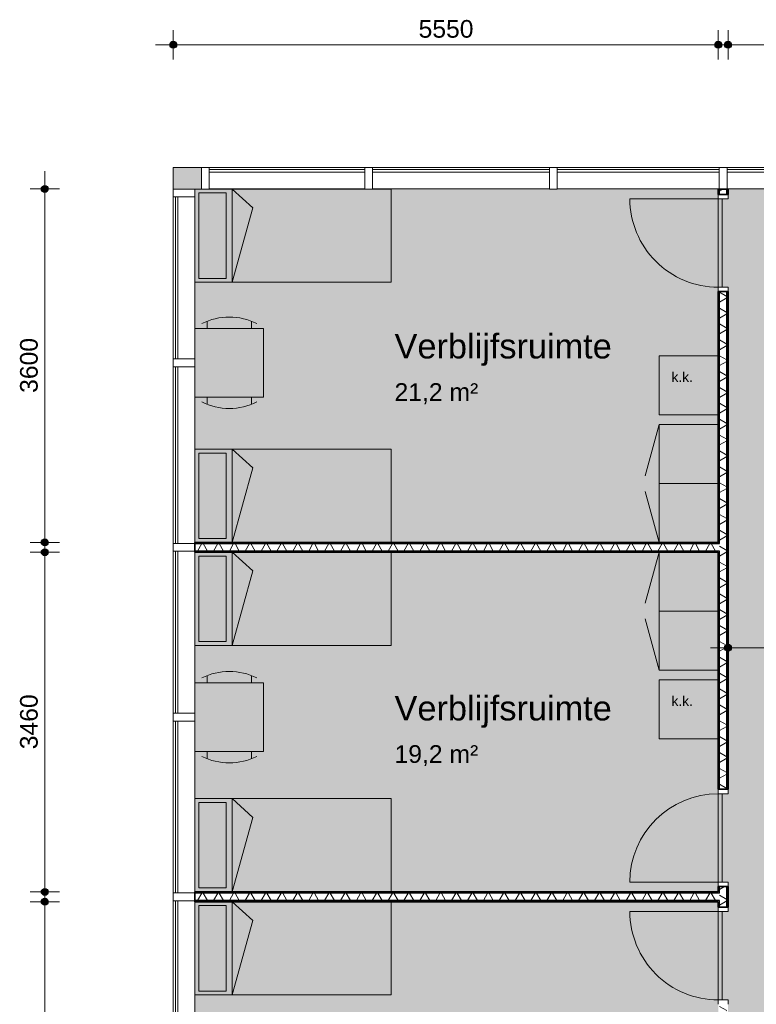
# Model space of a CAD drawing. Header units: millimetres. Extents: x 78984 to 109533, y 218 to 35070.
# Tile 17 of 28: x 78984 to 86485, y 25041 to 35070. Entities that reach past the tile are written whole.
import ezdxf

# ---------------------------------------------------------------- set-up
doc = ezdxf.new("R2010")
doc.units = ezdxf.units.MM
doc.linetypes.add('Hidden', pattern=[4, 2, -2])
for name, color, linetype, lineweight in [('A-ANNO-DIMS', 211, 'Continuous', 9), ('A-ANNO-DIMS-100', 211, 'Continuous', 9), ('A-AREA-IDEN', 2, 'Continuous', 13), ('A-AREA-PATT', 32, 'Continuous', 9), ('A-DETL', 90, 'Continuous', 13), ('A-DOOR', 31, 'Continuous', 18), ('A-DOOR-FRAM', 31, 'Continuous', 13), ('A-FLOR', 192, 'Continuous', 18), ('A-GLAZ-CURT', 52, 'Continuous', 13), ('A-GLAZ-CWMG', 51, 'Continuous', 13), ('A-WALL', 113, 'Continuous', 18), ('A-WALL-PATT', 111, 'Continuous', 35), ('G-ANNO-TEXT', 231, 'Continuous', 9), ('I-WALL', 2, 'Continuous', 18)]:
    doc.layers.add(name, color=color, linetype=linetype, lineweight=lineweight)
doc.styles.add('Arial', font='arial.ttf', dxfattribs={"height": 180})
doc.styles.add('Arial_1', font='arial.ttf', dxfattribs={"height": 250})
doc.styles.add('Arial_2', font='arial.ttf', dxfattribs={"height": 100})
doc.dimstyles.new('1_8mm', dxfattribs={"dimscale": 304.8, "dimtxt": 183.646692, "dimasz": 0.918635, "dimexe": 0.492126, "dimexo": 0.0625, "dimgap": 0.059055, "dimtad": 1, "dimdec": 0, "dimrnd": 5, "dimzin": 0, "dimdsep": 46, "dimtxsty": 'Arial', "dimblk1": 'DOTSMALL', "dimblk2": 'DOTSMALL', "dimsah": 1, "dimcen": 0.09, "dimdle": 0.590551, "dimazin": 0, "dimtfac": 1, "dimtdec": 4, "dimtix": 1, "dimtmove": 0, "dimatfit": 3, "dimfxl": 0.492126, "dimfxlon": 1, "dimtvp": 1, "dimtolj": 1, "dimtzin": 0, "dimlwd": 13, "dimlwe": 13, "dimarcsym": 2})
pattern_1 = [(270, (83432.7, 29745.65), (200, 7e-13), []), (270, (83416.7, 29745.65), (200, 7e-13), []), (270, (83400.7, 29745.65), (200, 7e-13), []), (270, (83384.7, 29745.65), (200, 7e-13), [])]
pattern_2 = [(180, (86197.75, 22705.71), (6e-13, -200), []), (180, (86197.75, 22721.71), (6e-13, -200), []), (180, (86197.75, 22737.71), (6e-13, -200), []), (180, (86197.75, 22753.71), (6e-13, -200), [])]
pattern_3 = [(270, (83432.7, 26185.78), (200, 7e-13), []), (270, (83416.7, 26185.78), (200, 7e-13), []), (270, (83400.7, 26185.78), (200, 7e-13), []), (270, (83384.7, 26185.78), (200, 7e-13), [])]

# ---------------------------------------------------------------- blocks, each defined once
blk = doc.blocks.new('System Panel - glas_offset-35-7515634-plot_02')
at = {"layer": 'A-GLAZ-CURT'}
for p, q in [((792, -22), (-792, -22)), ((-792, -22), (-792, -47)), ((-792, -47), (792, -47)), ((792, -47), (792, -22))]:
    blk.add_line(p, q, dxfattribs=at)
blk = doc.blocks.new('Rectangular Mullion - 80x220-7515630-plot_02')
at = {"layer": 'A-GLAZ-CWMG'}
for p, q in [((82498, 33566), (80914, 33566)), ((82498, 33346), (80914, 33346))]:
    blk.add_line(p, q, dxfattribs=at)
blk = doc.blocks.new('Rectangular Mullion - 80x220-7500626-plot_02')
at = {"layer": 'A-GLAZ-CWMG'}
for p, q in [((0, 220), (-80, 220)), ((-80, 220), (-80, 0)), ((0, 0), (0, 220)), ((-80, 0), (0, 0))]:
    blk.add_line(p, q, dxfattribs=at)
blk = doc.blocks.new('System Panel - glas_offset-35-7511981-plot_02')
at = {"layer": 'A-GLAZ-CURT'}
for p, q in [((900, -22.5), (-900, -22.5)), ((-900, -22.5), (-900, -47.5)), ((-900, -47.5), (900, -47.5)), ((900, -47.5), (900, -22.5))]:
    blk.add_line(p, q, dxfattribs=at)
blk = doc.blocks.new('Rectangular Mullion - 80x220-7511978-plot_02')
at = {"layer": 'A-GLAZ-CWMG'}
for p, q in [((84378, 33566), (82578, 33566)), ((84378, 33346), (82578, 33346))]:
    blk.add_line(p, q, dxfattribs=at)
blk = doc.blocks.new('Rectangular Mullion - 80x220-7500623-plot_02')
at = {"layer": 'A-GLAZ-CWMG'}
for p, q in [((-40, 220), (40, 220)), ((-40, 0), (-40, 220)), ((40, 220), (40, 0)), ((40, 0), (-40, 0))]:
    blk.add_line(p, q, dxfattribs=at)
blk = doc.blocks.new('System Panel - glas_offset-35-7511177-plot_02')
at = {"layer": 'A-GLAZ-CURT'}
for p, q in [((825, -22.5), (-825, -22.5)), ((-825, -22.5), (-825, -47.5)), ((-825, -47.5), (825, -47.5)), ((825, -47.5), (825, -22.5))]:
    blk.add_line(p, q, dxfattribs=at)
blk = doc.blocks.new('Rectangular Mullion - 80x220-7511936-plot_02')
at = {"layer": 'A-GLAZ-CWMG'}
for p, q in [((86108, 33566), (84458, 33566)), ((86098, 33346), (84458, 33346))]:
    blk.add_line(p, q, dxfattribs=at)
blk = doc.blocks.new('System Panel - glas_offset-35-7511933-plot_02')
at = {"layer": 'A-GLAZ-CURT'}
for p, q in [((865, -22.5), (-865, -22.5)), ((-865, -22.5), (-865, -47.5)), ((-865, -47.5), (865, -47.5)), ((865, -47.5), (865, -22.5))]:
    blk.add_line(p, q, dxfattribs=at)
blk = doc.blocks.new('Rectangular Mullion - 80x220-7511930-plot_02')
at = {"layer": 'A-GLAZ-CWMG'}
for p, q in [((87918, 33566), (86188, 33566)), ((87918, 33346), (86198, 33346))]:
    blk.add_line(p, q, dxfattribs=at)
blk = doc.blocks.new('System Panel - glas_offset-35-7518911-plot_02')
at = {"layer": 'A-GLAZ-CURT'}
for p, q in [((825, 47.5), (-825, 47.5)), ((-825, 47.5), (-825, 22.5)), ((-825, 22.5), (825, 22.5)), ((825, 22.5), (825, 47.5))]:
    blk.add_line(p, q, dxfattribs=at)
blk = doc.blocks.new('Rectangular Mullion - 80x220-7518893-plot_02')
at = {"layer": 'A-GLAZ-CWMG'}
for p, q in [((80548, 31616), (80548, 33266)), ((80768, 31616), (80768, 33266))]:
    blk.add_line(p, q, dxfattribs=at)
blk = doc.blocks.new('Rectangular Mullion - 80x220-7500762-plot_02')
at = {"layer": 'A-GLAZ-CWMG'}
for p, q in [((0, 0), (-80, 0)), ((-80, 0), (-80, -220)), ((0, -220), (0, 0)), ((-80, -220), (0, -220))]:
    blk.add_line(p, q, dxfattribs=at)
blk = doc.blocks.new('System Panel - glas_offset-35-7518912-plot_02')
at = {"layer": 'A-GLAZ-CURT'}
for p, q in [((900, 47.5), (-900, 47.5)), ((-900, 47.5), (-900, 22.5)), ((-900, 22.5), (900, 22.5)), ((900, 22.5), (900, 47.5))]:
    blk.add_line(p, q, dxfattribs=at)
blk = doc.blocks.new('Rectangular Mullion - 80x220-7518895-plot_02')
at = {"layer": 'A-GLAZ-CWMG'}
for p, q in [((80548, 29736), (80548, 31536)), ((80768, 29746), (80768, 31536))]:
    blk.add_line(p, q, dxfattribs=at)
blk = doc.blocks.new('Rectangular Mullion - 80x220-7500759-plot_02')
at = {"layer": 'A-GLAZ-CWMG'}
for p, q in [((-40, 0), (40, 0)), ((-40, -220), (-40, 0)), ((40, 0), (40, -220)), ((40, -220), (-40, -220))]:
    blk.add_line(p, q, dxfattribs=at)
blk = doc.blocks.new('Rectangular Mullion - 80x220-7518897-plot_02')
at = {"layer": 'A-GLAZ-CWMG'}
for p, q in [((80548, 28006), (80548, 29656)), ((80768, 28006), (80768, 29646))]:
    blk.add_line(p, q, dxfattribs=at)
blk = doc.blocks.new('System Panel - glas_offset-35-7518959-plot_02')
at = {"layer": 'A-GLAZ-CURT'}
for p, q in [((874.9375, 47.5), (-874.9375, 47.5)), ((-874.9375, 47.5), (-874.9375, 22.5)), ((-874.9375, 22.5), (874.9375, 22.5)), ((874.9375, 22.5), (874.9375, 47.5))]:
    blk.add_line(p, q, dxfattribs=at)
blk = doc.blocks.new('Rectangular Mullion - 80x220-7518957-plot_02')
at = {"layer": 'A-GLAZ-CWMG'}
for p, q in [((80548, 26176), (80548, 27926)), ((80768, 26186), (80768, 27926))]:
    blk.add_line(p, q, dxfattribs=at)
blk = doc.blocks.new('System Panel - glas_offset-35-7518960-plot_02')
at = {"layer": 'A-GLAZ-CURT'}
for p, q in [((825.0625, 47.5), (-825.0625, 47.5)), ((-825.0625, 47.5), (-825.0625, 22.5)), ((-825.0625, 22.5), (825.0625, 22.5)), ((825.0625, 22.5), (825.0625, 47.5))]:
    blk.add_line(p, q, dxfattribs=at)
blk = doc.blocks.new('Rectangular Mullion - 80x220-V9-plot_02')
at = {"layer": 'A-GLAZ-CWMG'}
for p, q in [((80548, 24446), (80548, 26096)), ((80768, 24446), (80768, 26086))]:
    blk.add_line(p, q, dxfattribs=at)
blk = doc.blocks.new('200_32_ISR_deur_binnen - dagmaat 0900x2300-7594411-plot_02')
at = {"layer": 'A-DOOR', "lineweight": 13}
blk.add_hatch(color=256, dxfattribs=at).paths.add_polyline_path([(450, -10), (-450, -10), (-450, -50), (450, -50)])
at = {"layer": 'A-DOOR', "linetype": 'Hidden', "lineweight": 13}
blk.add_line((-450, -10), (450, -10), dxfattribs=at)
at = {"layer": 'A-DOOR', "lineweight": 13}
for p, q in [((-450, -10), (450, -10)), ((-450, -50), (-450, -10)), ((-450, -50), (-450, -950)), ((-450, -50), (450, -50)), ((450, -50), (-450, -50)), ((450, -10), (450, -50))]:
    blk.add_line(p, q, dxfattribs=at)
blk.add_arc((-450, -50), 900, 270, 0, dxfattribs=at)
at = {"layer": 'A-DOOR-FRAM'}
for p, q in [((-495, 50), (-450, 50)), ((-450, 50), (-450, -50)), ((450, -50), (450, 50)), ((450, 50), (495, 50)), ((-450, -50), (-495, -50)), ((495, -50), (450, -50))]:
    blk.add_line(p, q, dxfattribs=at)
blk = doc.blocks.new('200_32_ISR_deur_binnen - dagmaat 0900x2300-7594412-plot_02')
at = {"layer": 'A-DOOR', "lineweight": 13}
blk.add_hatch(color=256, dxfattribs=at).paths.add_polyline_path([(-450, 10), (450, 10), (450, 50), (-450, 50)])
for p, q in [((-450, 50), (-450, 950)), ((-450, 50), (450, 50)), ((-450, 50), (-450, 10)), ((450, 50), (-450, 50)), ((-450, 10), (450, 10)), ((450, 10), (450, 50))]:
    blk.add_line(p, q, dxfattribs=at)
at = {"layer": 'A-DOOR', "linetype": 'Hidden', "lineweight": 13}
blk.add_line((-450, 10), (450, 10), dxfattribs=at)
at = {"layer": 'A-DOOR', "lineweight": 13}
blk.add_arc((-450, 50), 900, 360, 90, dxfattribs=at)
at = {"layer": 'A-DOOR-FRAM'}
for p, q in [((-450, 50), (-495, 50)), ((-450, -50), (-450, 50)), ((495, 50), (450, 50)), ((450, 50), (450, -50)), ((-495, -50), (-450, -50)), ((450, -50), (495, -50))]:
    blk.add_line(p, q, dxfattribs=at)
blk = doc.blocks.new('DIMBLOCK7-plot_02')
at = {"layer": 'A-ANNO-DIMS-100', "lineweight": 25}
h = blk.add_hatch(color=256, dxfattribs=at)
edge = h.paths.add_edge_path()
edge.add_arc((86198, 34815), 35, 0, 360)
h = blk.add_hatch(color=256, dxfattribs=at)
edge = h.paths.add_edge_path()
edge.add_arc((87908, 34815), 35, 0, 360)
at = {"layer": 'A-ANNO-DIMS-100', "lineweight": 13}
for p, q in [((86198, 34815), (86198, 34965)), ((87908, 34815), (87908, 34965)), ((86018, 34815), (88088, 34815)), ((86198, 34815), (86198, 34665)), ((87908, 34815), (87908, 34665))]:
    blk.add_line(p, q, dxfattribs=at)
at = {"layer": 'A-ANNO-DIMS-100', "lineweight": 25}
for centre in [(86198, 34815), (87908, 34815)]:
    blk.add_circle(centre, 35, dxfattribs=at)
at = {"layer": 'A-ANNO-DIMS-100', "color": 0, "lineweight": 13, "insert": (86776, 35067), "char_height": 180, "width": 664.52, "attachment_point": 1, "line_spacing_factor": 0.941778, "style": 'Arial'}
blk.add_mtext('1710', dxfattribs=at)
blk = doc.blocks.new('_DotSmall')
at = {"color": 0, "linetype": 'ByBlock', "const_width": 0.5}
blk.add_lwpolyline([(-0.0625, 0, 1), (0.0625, 0, 1)], format="xyb", close=True, dxfattribs=at)
blk = doc.blocks.new('DIMBLOCK8-plot_02')
at = {"layer": 'A-ANNO-DIMS-100', "lineweight": 25}
h = blk.add_hatch(color=256, dxfattribs=at)
edge = h.paths.add_edge_path()
edge.add_arc((80548, 34815), 35, 0, 360)
h = blk.add_hatch(color=256, dxfattribs=at)
edge = h.paths.add_edge_path()
edge.add_arc((86098, 34815), 35, 0, 360)
at = {"layer": 'A-ANNO-DIMS-100', "lineweight": 13}
for p, q in [((80548, 34815), (80548, 34965)), ((86098, 34815), (86098, 34965)), ((80368, 34815), (86278, 34815)), ((80548, 34815), (80548, 34665)), ((86098, 34815), (86098, 34665))]:
    blk.add_line(p, q, dxfattribs=at)
at = {"layer": 'A-ANNO-DIMS-100', "lineweight": 25}
for centre in [(80548, 34815), (86098, 34815)]:
    blk.add_circle(centre, 35, dxfattribs=at)
at = {"layer": 'A-ANNO-DIMS-100', "color": 0, "lineweight": 13, "insert": (83046, 35067), "char_height": 180, "width": 664.52, "attachment_point": 1, "line_spacing_factor": 0.941778, "style": 'Arial'}
blk.add_mtext('5550', dxfattribs=at)
blk = doc.blocks.new('DIMBLOCK19-plot_02')
at = {"layer": 'A-ANNO-DIMS-100', "lineweight": 25}
h = blk.add_hatch(color=256, dxfattribs=at)
edge = h.paths.add_edge_path()
edge.add_arc((86198, 28672), 35, 0, 360)
h = blk.add_hatch(color=256, dxfattribs=at)
edge = h.paths.add_edge_path()
edge.add_arc((88698, 28672), 35, 0, 360)
at = {"layer": 'A-ANNO-DIMS-100', "lineweight": 13}
for p, q in [((86198, 28672), (86198, 28822)), ((88698, 28672), (88698, 28822)), ((86018, 28672), (88878, 28672)), ((86198, 28672), (86198, 28522)), ((88698, 28672), (88698, 28522))]:
    blk.add_line(p, q, dxfattribs=at)
at = {"layer": 'A-ANNO-DIMS-100', "lineweight": 25}
for centre in [(86198, 28672), (88698, 28672)]:
    blk.add_circle(centre, 35, dxfattribs=at)
at = {"layer": 'A-ANNO-DIMS-100', "color": 0, "lineweight": 13, "insert": (87171, 28923), "char_height": 180, "width": 664.52, "attachment_point": 1, "line_spacing_factor": 0.941778, "style": 'Arial'}
blk.add_mtext('2500', dxfattribs=at)
blk = doc.blocks.new('DIMBLOCK49-plot_02')
at = {"layer": 'A-ANNO-DIMS-100', "lineweight": 25}
h = blk.add_hatch(color=256, dxfattribs=at)
edge = h.paths.add_edge_path()
edge.add_arc((79239, 26086), 35, 0, 360)
h = blk.add_hatch(color=256, dxfattribs=at)
edge = h.paths.add_edge_path()
edge.add_arc((79239, 22656), 35, 0, 360)
at = {"layer": 'A-ANNO-DIMS-100', "lineweight": 13}
for p, q in [((79239, 26266), (79239, 22476)), ((79239, 26086), (79089, 26086)), ((79239, 26086), (79389, 26086)), ((79239, 22656), (79089, 22656)), ((79239, 22656), (79389, 22656))]:
    blk.add_line(p, q, dxfattribs=at)
at = {"layer": 'A-ANNO-DIMS-100', "lineweight": 25}
for centre in [(79239, 26086), (79239, 22656)]:
    blk.add_circle(centre, 35, dxfattribs=at)
at = {"layer": 'A-ANNO-DIMS-100', "color": 0, "lineweight": 13, "insert": (78987, 24094), "char_height": 180, "width": 664.52, "attachment_point": 1, "rotation": 90, "line_spacing_factor": 0.941778, "style": 'Arial'}
blk.add_mtext('3430', dxfattribs=at)
blk = doc.blocks.new('DIMBLOCK50-plot_02')
at = {"layer": 'A-ANNO-DIMS-100', "lineweight": 25}
h = blk.add_hatch(color=256, dxfattribs=at)
edge = h.paths.add_edge_path()
edge.add_arc((79239, 29646), 35, 0, 360)
h = blk.add_hatch(color=256, dxfattribs=at)
edge = h.paths.add_edge_path()
edge.add_arc((79239, 26186), 35, 0, 360)
at = {"layer": 'A-ANNO-DIMS-100', "lineweight": 13}
for p, q in [((79239, 29826), (79239, 26006)), ((79239, 29646), (79089, 29646)), ((79239, 29646), (79389, 29646)), ((79239, 26186), (79089, 26186)), ((79239, 26186), (79389, 26186))]:
    blk.add_line(p, q, dxfattribs=at)
at = {"layer": 'A-ANNO-DIMS-100', "lineweight": 25}
for centre in [(79239, 29646), (79239, 26186)]:
    blk.add_circle(centre, 35, dxfattribs=at)
at = {"layer": 'A-ANNO-DIMS-100', "color": 0, "lineweight": 13, "insert": (78987, 27639), "char_height": 180, "width": 664.52, "attachment_point": 1, "rotation": 90, "line_spacing_factor": 0.941778, "style": 'Arial'}
blk.add_mtext('3460', dxfattribs=at)
blk = doc.blocks.new('DIMBLOCK51-plot_02')
at = {"layer": 'A-ANNO-DIMS-100', "lineweight": 25}
h = blk.add_hatch(color=256, dxfattribs=at)
edge = h.paths.add_edge_path()
edge.add_arc((79239, 33346), 35, 0, 360)
h = blk.add_hatch(color=256, dxfattribs=at)
edge = h.paths.add_edge_path()
edge.add_arc((79239, 29746), 35, 0, 360)
at = {"layer": 'A-ANNO-DIMS-100', "lineweight": 13}
for p, q in [((79239, 33526), (79239, 29566)), ((79239, 33346), (79089, 33346)), ((79239, 33346), (79389, 33346)), ((79239, 29746), (79089, 29746)), ((79239, 29746), (79389, 29746))]:
    blk.add_line(p, q, dxfattribs=at)
at = {"layer": 'A-ANNO-DIMS-100', "lineweight": 25}
for centre in [(79239, 33346), (79239, 29746)]:
    blk.add_circle(centre, 35, dxfattribs=at)
at = {"layer": 'A-ANNO-DIMS-100', "color": 0, "lineweight": 13, "insert": (78987, 31269), "char_height": 180, "width": 664.52, "attachment_point": 1, "rotation": 90, "line_spacing_factor": 0.941778, "style": 'Arial'}
blk.add_mtext('3600', dxfattribs=at)

msp = doc.modelspace()

# ---------------------------------------------------------------- hatches: boundary and pattern name
at = {"layer": 'A-AREA-PATT'}
h = msp.add_hatch(color=9, dxfattribs=at)
h.paths.add_polyline_path([(86097.8, 29745.7), (86097.8, 33345.7), (80833.8, 33345.7), (80833.8, 33565.7), (80547.7, 33565.7), (80547.9, 33345.7), (80767.7, 33345.7), (80767.7, 29745.7), (84123.5, 29745.7)])
h.paths.add_polyline_path([(86137.8, 32345.7), (86147.8, 32345.7), (86147.8, 33245.7), (86137.8, 33245.7), (86137.8, 33023.8)])
h = msp.add_hatch(color=9, dxfattribs=at)
h.paths.add_polyline_path([(100717.8, 6385.6), (102297.8, 6385.6), (102297.8, 6485.6), (102347.8, 6485.6), (102347.8, 7385.6), (102297.8, 7385.6), (102297.8, 11465.8), (102047.6, 11465.8), (102047.6, 12065.8), (102297.8, 12065.8), (102297.8, 12445.7), (102347.8, 12445.7), (102347.8, 13345.7), (102297.8, 13345.7), (102297.8, 13645.7), (102347.8, 13645.7), (102347.8, 14545.7), (102297.8, 14545.7), (102297.8, 17315.7), (102347.8, 17315.7), (102347.8, 18215.7), (102297.8, 18215.7), (102297.8, 19565.2), (102047.6, 19565.2), (102047.6, 20165.2), (102297.8, 20165.2), (102297.8, 25165.7), (88647.7, 25165.7), (88647.7, 27665.6), (88547.4, 27665.6), (88547.4, 28265.6), (89147.4, 28265.6), (89147.4, 28065.8), (104107.8, 28065.8), (104107.8, 28145.8), (104157.8, 28145.8), (104157.8, 28920.8), (104107.8, 28920.8), (104107.8, 29265.7), (99707.8, 29265.7), (99707.8, 29315.7), (98932.8, 29315.7), (98932.8, 29265.7), (94282.8, 29265.7), (94282.8, 29315.7), (93507.8, 29315.7), (93507.8, 29265.7), (93207.8, 29265.7), (93207.8, 29315.7), (92432.8, 29315.7), (92432.8, 29265.7), (87907.8, 29265.7), (87907.8, 33279.8), (87957.8, 33279.8), (87957.8, 33345.7), (86197.8, 33345.7), (86197.8, 33245.7), (86147.8, 33245.7), (86147.8, 32345.7), (86197.8, 32345.7), (86197.8, 27185.8), (86147.8, 27185.8), (86147.8, 26285.8), (86197.8, 26285.8), (86197.8, 25985.8), (86147.8, 25985.8), (86147.8, 25085.8), (86197.8, 25085.8), (86197.8, 22510.7), (86147.8, 22510.7), (86147.8, 21610.7), (86197.8, 21610.7), (86197.8, 20165.8), (86447.8, 20165.8), (86447.8, 19565.8), (86197.8, 19565.8), (86197.8, 16350.7), (86147.8, 16350.7), (86147.8, 15450.7), (86197.8, 15450.7), (86197.8, 15260.7), (86147.8, 15260.7), (86147.8, 14360.7), (86197.8, 14360.7), (86197.8, 12065.8), (86447.8, 12065.8), (86447.8, 11465.8), (86197.8, 11465.8), (86197.8, 7485.7), (86147.8, 7485.7), (86147.8, 6585.7), (86197.8, 6585.7), (86196.9, 6451.8), (86147.8, 6451.8), (86147.8, 6385.6), (88647.7, 6385.6), (88647.7, 14015.7), (90447.7, 14015.7), (90447.7, 13965.7), (91347.7, 13965.7), (91347.7, 14015.7), (91647.7, 14015.7), (91647.7, 13965.7), (92547.7, 13965.7), (92547.7, 14015.7), (94347.7, 14015.7), (94347.7, 10065.7), (96777.8, 10065.7), (96777.8, 10665.7), (96827.8, 10665.7), (96827.8, 11565.7), (96777.8, 11565.7), (96777.8, 14015.7), (100677.8, 14015.7), (100677.8, 6385.6)])
h.paths.add_polyline_path([(88697.7, 8140.6), (88697.7, 8915.6), (88687.7, 8915.6), (88687.7, 8140.6)])
h.paths.add_polyline_path([(88687.7, 9910.7), (88697.7, 9910.7), (88697.7, 10685.7), (88687.7, 10685.7), (88687.7, 10563.1)])
h.paths.add_polyline_path([(95292.7, 9965.7), (96192.7, 9965.7), (96192.7, 10025.7), (94392.7, 10025.7), (94392.7, 9965.7)])
h.paths.add_polyline_path([(99177.8, 13965.7), (99177.8, 13975.7), (98277.8, 13975.7), (98277.8, 13965.7), (98564.8, 13965.7)])
h.paths.add_polyline_path([(100295.5, 15515.8), (100100.3, 15515.8), (100100.3, 15565.8), (99200.3, 15565.8), (99200.3, 15515.8), (96369.2, 15515.8), (96369.2, 15565.8), (95469.2, 15565.8), (95469.2, 15515.8), (94079.8, 15515.8), (94079.8, 15565.8), (93179.8, 15565.8), (93179.8, 15515.8), (91929.8, 15515.8), (91929.8, 15565.8), (91029.8, 15565.8), (91029.8, 15515.8), (89692.7, 15515.8), (89692.7, 15565.8), (88792.7, 15565.8), (88792.7, 15515.8), (88647.7, 15515.8), (88647.7, 23515.8), (88792.7, 23515.8), (88792.7, 23465.8), (89692.7, 23465.8), (89692.7, 23515.8), (91029.8, 23515.8), (91029.8, 23465.8), (91929.8, 23465.8), (91929.8, 23515.8), (93179.8, 23515.8), (93179.8, 23465.8), (94079.8, 23465.8), (94079.8, 23515.8), (95469.2, 23515.8), (95469.2, 23465.8), (96369.2, 23465.8), (96369.2, 23515.8), (99200.3, 23515.8), (99200.3, 23465.8), (100100.3, 23465.8), (100100.3, 23515.8), (100334.8, 23515.8), (100334.6, 15515.8), (100322.3, 15515.8)])
h.paths.add_polyline_path([(102337.8, 22865.5), (102347.8, 22865.5), (102347.8, 24665.5), (102337.8, 24665.5), (102337.8, 23465.8)])
h.paths.add_polyline_path([(101453, 25205.7), (101480.3, 25205.7), (101480.3, 25265.7), (100580.3, 25265.7), (100580.3, 25205.7)])
h.paths.add_polyline_path([(99010.4, 25205.7), (99785.4, 25205.7), (99785.4, 25265.7), (99010.4, 25265.7)])
h.paths.add_polyline_path([(95676.5, 25205.7), (95935.2, 25205.7), (95935.2, 25265.7), (95160.2, 25265.7), (95160.2, 25205.7), (95284.8, 25205.7)])
h.paths.add_polyline_path([(93357.8, 28015.8), (93747.2, 28015.8), (93747.2, 28025.8), (92847.2, 28025.8), (92847.2, 28015.8)])
h.paths.add_polyline_path([(90097.3, 28015.8), (90097.3, 28025.8), (89197.3, 28025.8), (89197.3, 28015.8), (89900, 28015.8)])
h = msp.add_hatch(color=9, dxfattribs=at)
h.paths.add_polyline_path([(80767.7, 26185.8), (86097.8, 26185.8), (86097.8, 29645.7), (80767.7, 29645.7), (80767.7, 27925.7)])
h.paths.add_polyline_path([(86137.8, 26285.8), (86147.8, 26285.8), (86147.8, 27185.8), (86137.8, 27185.8), (86137.8, 26898.1)])
h = msp.add_hatch(color=9, dxfattribs=at)
h.paths.add_polyline_path([(84123.5, 22655.7), (86097.8, 22655.7), (86097.8, 26085.8), (80767.7, 26085.8), (80767.7, 22655.7)])
h.paths.add_polyline_path([(86147.8, 25085.8), (86147.8, 25985.8), (86137.8, 25985.8), (86137.8, 25085.8)])
at = {"layer": 'A-WALL-PATT', "lineweight": 9}
h = msp.add_hatch(dxfattribs=at)
h.set_pattern_fill('FP_3', color=256, angle=90, style=0, pattern_type=2)
h.set_pattern_definition(pattern_2)
h.paths.add_polyline_path([(86110.3, 12065.8), (86110.3, 14315.7), (86097.8, 14315.7), (86097.8, 12065.8)])
h.paths.add_polyline_path([(86097.8, 15305.7), (86110.3, 15305.7), (86110.3, 15318.2), (86097.8, 15318.2)])
h.paths.add_polyline_path([(86110.3, 15393.2), (86110.3, 15405.7), (86097.8, 15405.7), (86097.8, 15393.2)])
h.paths.add_polyline_path([(86097.8, 16395.7), (86110.3, 16395.7), (86110.3, 18858.2), (86097.8, 18858.2), (86097.8, 16688.8)])
h.paths.add_polyline_path([(86110.3, 18933.2), (86110.3, 21565.7), (86097.8, 21565.7), (86097.8, 18933.2)])
h.paths.add_polyline_path([(86097.8, 22555.7), (86110.3, 22555.7), (86110.3, 22568.2), (86097.8, 22568.2)])
h.paths.add_polyline_path([(86110.3, 22643.2), (86110.3, 25040.8), (86097.8, 25040.8), (86097.8, 22643.2)])
h.paths.add_polyline_path([(86110.3, 26030.8), (86110.3, 26098.3), (86097.8, 26098.3), (86097.8, 26030.8)])
h.paths.add_polyline_path([(86110.3, 26173.3), (86110.3, 26240.8), (86097.8, 26240.8), (86097.8, 26173.3)])
h.paths.add_polyline_path([(86097.8, 27230.8), (86110.3, 27230.8), (86110.3, 29658.2), (86097.8, 29658.2), (86097.8, 28940)])
h.paths.add_polyline_path([(86110.3, 29733.2), (86110.3, 32300.7), (86097.8, 32300.7), (86097.8, 29733.2)])
h.paths.add_polyline_path([(86097.8, 33290.7), (86110.3, 33290.7), (86110.3, 33345.7), (86097.8, 33345.7)])
h = msp.add_hatch(dxfattribs=at)
h.set_pattern_fill('FP_4', color=256, angle=60, style=0, pattern_type=2)
h.set_pattern_definition([(150, (86197.75, 22705.71), (-70, -121.2436), []), (210, (86197.75, 22705.71), (70, -121.2436), [])])
h.paths.add_polyline_path([(86185.3, 12065.8), (86185.3, 14315.7), (86110.3, 14315.7), (86110.3, 12065.8)])
h.paths.add_polyline_path([(86185.3, 15305.7), (86185.3, 15405.7), (86110.3, 15405.7), (86110.3, 15305.7)])
h.paths.add_polyline_path([(86185.3, 16395.7), (86185.3, 21565.7), (86110.3, 21565.7), (86110.3, 16395.7)])
h.paths.add_polyline_path([(86110.3, 22555.7), (86185.3, 22555.7), (86185.3, 25040.8), (86110.3, 25040.8), (86110.3, 22568.2)])
h.paths.add_polyline_path([(86185.3, 26030.8), (86185.3, 26240.8), (86110.3, 26240.8), (86110.3, 26030.8)])
h.paths.add_polyline_path([(86110.3, 27230.8), (86185.3, 27230.8), (86185.3, 32300.7), (86110.3, 32300.7), (86110.3, 28940)])
h.paths.add_polyline_path([(86110.3, 33290.7), (86185.3, 33290.7), (86185.3, 33345.7), (86110.3, 33345.7)])
h = msp.add_hatch(dxfattribs=at)
h.set_pattern_fill('FP_3', color=256, angle=90, style=0, pattern_type=2)
h.set_pattern_definition(pattern_2)
h.paths.add_polyline_path([(86197.8, 12065.8), (86197.8, 14315.7), (86185.3, 14315.7), (86185.3, 12065.8)])
h.paths.add_polyline_path([(86185.3, 15305.7), (86197.8, 15305.7), (86197.8, 15405.7), (86185.3, 15405.7)])
h.paths.add_polyline_path([(86185.3, 16395.7), (86197.8, 16395.7), (86197.8, 21565.7), (86185.3, 21565.7), (86185.3, 16688.8)])
h.paths.add_polyline_path([(86197.8, 22555.7), (86197.8, 25040.8), (86185.3, 25040.8), (86185.3, 22555.7)])
h.paths.add_polyline_path([(86197.8, 26030.8), (86197.8, 26240.8), (86185.3, 26240.8), (86185.3, 26030.8)])
h.paths.add_polyline_path([(86185.3, 27230.8), (86197.8, 27230.8), (86197.8, 32300.7), (86185.3, 32300.7), (86185.3, 28940)])
h.paths.add_polyline_path([(86185.3, 33290.7), (86197.8, 33290.7), (86197.8, 33345.7), (86185.3, 33345.7)])
h = msp.add_hatch(dxfattribs=at)
h.set_pattern_fill('FP_1', color=256, angle=-270, style=0, pattern_type=2)
h.set_pattern_definition(pattern_1)
h.paths.add_polyline_path([(86097.8, 29733.2), (86097.8, 29745.7), (80767.7, 29745.7), (80767.7, 29733.2), (84123.5, 29733.2)])
h = msp.add_hatch(dxfattribs=at)
h.set_pattern_fill('FP_2', color=256, angle=-300, style=0, pattern_type=2)
h.set_pattern_definition([(240, (83432.71, 29745.65), (121.2436, -70), []), (300, (83432.71, 29745.65), (121.2436, 70), [])])
h.paths.add_polyline_path([(86097.8, 29658.2), (86110.3, 29658.2), (86110.3, 29733.2), (80767.7, 29733.2), (80767.7, 29658.2), (84123.5, 29658.2)])
h = msp.add_hatch(dxfattribs=at)
h.set_pattern_fill('FP_1', color=256, angle=-270, style=0, pattern_type=2)
h.set_pattern_definition(pattern_1)
h.paths.add_polyline_path([(86097.8, 29645.7), (86097.8, 29658.2), (80767.7, 29658.2), (80767.7, 29645.7), (84123.5, 29645.7)])
h = msp.add_hatch(dxfattribs=at)
h.set_pattern_fill('FP_11', color=256, angle=-270, style=0, pattern_type=2)
h.set_pattern_definition(pattern_3)
h.paths.add_polyline_path([(86097.8, 26173.3), (86097.8, 26185.8), (80767.7, 26185.8), (80767.7, 26173.3), (84123.5, 26173.3)])
h = msp.add_hatch(dxfattribs=at)
h.set_pattern_fill('FP_12', color=256, angle=-300, style=0, pattern_type=2)
h.set_pattern_definition([(240, (83432.71, 26185.78), (121.2436, -70), []), (300, (83432.71, 26185.78), (121.2436, 70), [])])
h.paths.add_polyline_path([(86110.3, 26098.3), (86110.3, 26173.3), (80767.7, 26173.3), (80767.7, 26098.3), (86097.8, 26098.3)])
h = msp.add_hatch(dxfattribs=at)
h.set_pattern_fill('FP_11', color=256, angle=-270, style=0, pattern_type=2)
h.set_pattern_definition(pattern_3)
h.paths.add_polyline_path([(86097.8, 26085.8), (86097.8, 26098.3), (80767.7, 26098.3), (80767.7, 26085.8), (84123.5, 26085.8)])

# ---------------------------------------------------------------- linework, layer by layer
at = {"layer": 'A-DETL', "lineweight": 9}
for p, q in [((80767.7, 33345.7), (82767.7, 33345.7)), ((80767.7, 33345.7), (80767.7, 32395.7)), ((80807.7, 33305.7), (80807.7, 32435.7)), ((81087.7, 33305.7), (80807.7, 33305.7)), ((81087.7, 32435.7), (81087.7, 33305.7)), ((81147.7, 32395.7), (81147.7, 33345.7)), ((81147.7, 33345.7), (81359.5, 33155)), ((82767.7, 33345.7), (82767.7, 32395.7)), ((81359.5, 33155), (81147.7, 32395.7)), ((82767.7, 32395.7), (80767.7, 32395.7)), ((80807.7, 32435.7), (81087.7, 32435.7)), ((80767.7, 30695.7), (82767.7, 30695.7)), ((80767.7, 30695.7), (80767.7, 29745.7)), ((81147.7, 29745.7), (81147.7, 30695.7)), ((81147.7, 30695.7), (81359.5, 30505)), ((82767.7, 30695.7), (82767.7, 29745.7)), ((80807.7, 30655.7), (80807.7, 29785.7)), ((81087.7, 30655.7), (80807.7, 30655.7)), ((81087.7, 29785.7), (81087.7, 30655.7)), ((81359.5, 30505), (81147.7, 29745.7)), ((82767.7, 29745.7), (80767.7, 29745.7)), ((80807.7, 29785.7), (81087.7, 29785.7)), ((80767.7, 29645.7), (82767.7, 29645.7)), ((80767.7, 29645.7), (80767.7, 28695.7)), ((80807.7, 29605.7), (80807.7, 28735.7)), ((81087.7, 29605.7), (80807.7, 29605.7)), ((81087.7, 28735.7), (81087.7, 29605.7)), ((81147.7, 28695.7), (81147.7, 29645.7)), ((81147.7, 29645.7), (81359.5, 29455)), ((82767.7, 29645.7), (82767.7, 28695.7)), ((81359.5, 29455), (81147.7, 28695.7)), ((82767.7, 28695.7), (80767.7, 28695.7)), ((80807.7, 28735.7), (81087.7, 28735.7)), ((80767.7, 27135.8), (82767.7, 27135.8)), ((80767.7, 27135.8), (80767.7, 26185.8)), ((80807.7, 27095.8), (80807.7, 26225.8)), ((81087.7, 27095.8), (80807.7, 27095.8)), ((81087.7, 26225.8), (81087.7, 27095.8)), ((81147.7, 26185.8), (81147.7, 27135.8)), ((81147.7, 27135.8), (81359.5, 26945.1)), ((82767.7, 27135.8), (82767.7, 26185.8)), ((81359.5, 26945.1), (81147.7, 26185.8)), ((82767.7, 26185.8), (80767.7, 26185.8)), ((80807.7, 26225.8), (81087.7, 26225.8)), ((80767.7, 26085.8), (82767.7, 26085.8)), ((80767.7, 26085.8), (80767.7, 25135.8)), ((81147.7, 25135.8), (81147.7, 26085.8)), ((81147.7, 26085.8), (81359.5, 25895.1)), ((82767.7, 26085.8), (82767.7, 25135.8)), ((80807.7, 26045.8), (80807.7, 25175.8)), ((81087.7, 26045.8), (80807.7, 26045.8)), ((81087.7, 25175.8), (81087.7, 26045.8)), ((81359.5, 25895.1), (81147.7, 25135.8)), ((80807.7, 25175.8), (81087.7, 25175.8)), ((82767.7, 25135.8), (80767.7, 25135.8))]:
    msp.add_line(p, q, dxfattribs=at)
at = {"layer": 'A-DETL'}
for p, q in [((80892.5, 31999), (80892.5, 31925.7)), ((81345, 31999), (81345, 31925.7)), ((80767.7, 31925.7), (80767.7, 31225.7)), ((81467.7, 31925.7), (80767.7, 31925.7)), ((81467.7, 31225.7), (81467.7, 31925.7)), ((85497.8, 31045.7), (85497.8, 31645.7)), ((85497.8, 31645.7), (86097.8, 31645.7)), ((86097.8, 31645.7), (86097.8, 31045.7)), ((80767.7, 31225.7), (81467.7, 31225.7)), ((80892.5, 31152.3), (80892.5, 31225.7)), ((81345, 31152.3), (81345, 31225.7)), ((86097.8, 31045.7), (85497.8, 31045.7)), ((85497.8, 30945.7), (85352.7, 30425.5)), ((86097.8, 30945.7), (85497.8, 30945.7)), ((85497.8, 30945.7), (85497.8, 30345.7)), ((86097.8, 30345.7), (86097.8, 30945.7)), ((86097.8, 30345.7), (85497.8, 30345.7)), ((85497.8, 30345.7), (85497.8, 29745.7)), ((86097.8, 29745.7), (86097.8, 30345.7)), ((85497.8, 29745.7), (85352.7, 30265.8)), ((86097.8, 29745.7), (85497.8, 29745.7)), ((85497.8, 29645.7), (85352.7, 29125.5)), ((86097.8, 29645.7), (85497.8, 29645.7)), ((85497.8, 29645.7), (85497.8, 29045.7)), ((86097.8, 29045.7), (86097.8, 29645.7)), ((86097.8, 29045.7), (85497.8, 29045.7)), ((85497.8, 29045.7), (85497.8, 28445.7)), ((86097.8, 28445.7), (86097.8, 29045.7)), ((85497.8, 28445.7), (85352.7, 28965.8)), ((80892.5, 28389.1), (80892.5, 28315.8)), ((81345, 28389.1), (81345, 28315.8)), ((86097.8, 28445.7), (85497.8, 28445.7)), ((80767.7, 28315.8), (80767.7, 27615.8)), ((81467.7, 28315.8), (80767.7, 28315.8)), ((81467.7, 27615.8), (81467.7, 28315.8)), ((85497.8, 27745.7), (85497.8, 28345.7)), ((85497.8, 28345.7), (86097.8, 28345.7)), ((86097.8, 28345.7), (86097.8, 27745.7)), ((86097.8, 27745.7), (85497.8, 27745.7)), ((80767.7, 27615.8), (81467.7, 27615.8)), ((80892.5, 27542.4), (80892.5, 27615.8)), ((81345, 27542.4), (81345, 27615.8))]:
    msp.add_line(p, q, dxfattribs=at)
for centre, start, end in [((81118.7, 31415.8), 63.41048, 116.58952), ((81118.7, 31735.5), 243.41048, 296.58952), ((81118.7, 27805.9), 63.41048, 116.58952), ((81118.7, 28125.6), 243.41048, 296.58952)]:
    msp.add_arc(centre, 625.6, start, end, dxfattribs=at)
at = {"layer": 'A-FLOR'}
for p, q in [((80833.8, 33565.7), (80547.9, 33565.7)), ((80547.9, 33565.7), (80547.9, 33345.7))]:
    msp.add_line(p, q, dxfattribs=at)
at = {"layer": 'A-WALL', "lineweight": 25}
for p, q in [((86110.3, 33290.7), (86110.3, 33345.7)), ((86185.3, 33290.7), (86185.3, 33345.7)), ((86110.3, 29733.2), (86110.3, 32300.7)), ((86185.3, 27230.8), (86185.3, 32300.7)), ((80767.7, 29733.2), (86110.3, 29733.2)), ((86110.3, 29658.2), (80767.7, 29658.2)), ((86110.3, 27230.8), (86110.3, 29658.2)), ((86110.3, 26173.3), (86110.3, 26240.8)), ((86185.3, 26030.8), (86185.3, 26240.8)), ((86110.3, 26173.3), (80767.7, 26173.3)), ((86110.3, 26098.3), (80767.7, 26098.3)), ((86110.3, 26030.8), (86110.3, 26098.3))]:
    msp.add_line(p, q, dxfattribs=at)
at = {"layer": 'I-WALL', "lineweight": 35}
for p, q in [((86097.8, 33345.7), (86097.8, 33290.7)), ((86197.8, 33345.7), (86097.8, 33345.7)), ((86197.8, 33290.7), (86197.8, 33345.7)), ((86097.8, 33290.7), (86197.8, 33290.7)), ((86097.8, 32300.7), (86097.8, 29745.7)), ((86197.8, 32300.7), (86097.8, 32300.7)), ((86197.8, 27230.8), (86197.8, 32300.7)), ((86097.8, 29745.7), (80767.7, 29745.7)), ((80767.7, 29745.7), (80767.7, 29645.7)), ((80767.7, 29645.7), (86097.8, 29645.7)), ((86097.8, 29645.7), (86097.8, 27230.8)), ((86097.8, 27230.8), (86197.8, 27230.8)), ((86097.8, 26185.8), (80767.7, 26185.8)), ((80767.7, 26185.8), (80767.7, 26085.8)), ((86097.8, 26240.8), (86097.8, 26185.8)), ((86197.8, 26240.8), (86097.8, 26240.8)), ((86197.8, 26030.8), (86197.8, 26240.8)), ((80767.7, 26085.8), (86097.8, 26085.8)), ((86097.8, 26085.8), (86097.8, 26030.8)), ((86097.8, 26030.8), (86197.8, 26030.8))]:
    msp.add_line(p, q, dxfattribs=at)

# ---------------------------------------------------------------- block references
at = {"layer": 'A-DOOR-FRAM'}
for name, p, rotation in [('200_32_ISR_deur_binnen - dagmaat 0900x2300-7594411-plot_02', (86147.8, 32795.7), 269.9999999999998), ('200_32_ISR_deur_binnen - dagmaat 0900x2300-7594412-plot_02', (86147.8, 26735.8), 89.99999999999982), ('200_32_ISR_deur_binnen - dagmaat 0900x2300-7594411-plot_02', (86147.8, 25535.8), 269.9999999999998)]:
    msp.add_blockref(name, p, dxfattribs=dict(at, rotation=rotation))
at = {"layer": 'A-GLAZ-CURT'}
for name, p in [('System Panel - glas_offset-35-7515634-plot_02', (81705.8, 33565.7)), ('System Panel - glas_offset-35-7511981-plot_02', (83477.8, 33565.7)), ('System Panel - glas_offset-35-7511177-plot_02', (85282.8, 33565.7)), ('System Panel - glas_offset-35-7511933-plot_02', (87052.8, 33565.7))]:
    msp.add_blockref(name, p, dxfattribs=at)
at = {"layer": 'A-GLAZ-CURT', "rotation": 270.0000000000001}
for name, p in [('System Panel - glas_offset-35-7518911-plot_02', (80547.7, 32440.7)), ('System Panel - glas_offset-35-7518912-plot_02', (80547.7, 30635.7)), ('System Panel - glas_offset-35-7518911-plot_02', (80547.7, 28830.7)), ('System Panel - glas_offset-35-7518959-plot_02', (80547.7, 27050.7)), ('System Panel - glas_offset-35-7518960-plot_02', (80547.7, 25270.7))]:
    msp.add_blockref(name, p, dxfattribs=at)
at = {"layer": 'A-GLAZ-CWMG'}
for name, p, rotation in [('Rectangular Mullion - 80x220-7500626-plot_02', (80833.8, 33565.7), 180), ('Rectangular Mullion - 80x220-7500762-plot_02', (80547.7, 33345.7), 90.00000000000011)]:
    msp.add_blockref(name, p, dxfattribs=dict(at, rotation=rotation))
for name in ['Rectangular Mullion - 80x220-7515630-plot_02', 'Rectangular Mullion - 80x220-7511978-plot_02', 'Rectangular Mullion - 80x220-7511936-plot_02', 'Rectangular Mullion - 80x220-7511930-plot_02', 'Rectangular Mullion - 80x220-7518893-plot_02', 'Rectangular Mullion - 80x220-7518895-plot_02', 'Rectangular Mullion - 80x220-7518897-plot_02', 'Rectangular Mullion - 80x220-7518957-plot_02', 'Rectangular Mullion - 80x220-V9-plot_02']:
    msp.add_blockref(name, (0, 0), dxfattribs=at)
at = {"layer": 'A-GLAZ-CWMG', "extrusion": (0, 0, -1)}
for name, p, rotation in [('Rectangular Mullion - 80x220-7500623-plot_02', (-82537.8, 33565.7), 180), ('Rectangular Mullion - 80x220-7500623-plot_02', (-84417.8, 33565.7), 180), ('Rectangular Mullion - 80x220-7500623-plot_02', (-86147.8, 33565.7), 180), ('Rectangular Mullion - 80x220-7500759-plot_02', (-80547.7, 31575.7), 269.9999999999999), ('Rectangular Mullion - 80x220-7500759-plot_02', (-80547.7, 29695.7), 269.9999999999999), ('Rectangular Mullion - 80x220-7500759-plot_02', (-80547.7, 27965.7), 269.9999999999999), ('Rectangular Mullion - 80x220-7500759-plot_02', (-80547.7, 26135.8), 269.9999999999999)]:
    msp.add_blockref(name, p, dxfattribs=dict(at, rotation=rotation))

# ---------------------------------------------------------------- texts
at = {"layer": 'A-AREA-IDEN', "lineweight": 9, "attachment_point": 1}
for s, insert, char_height, width, style in [('Verblijfsruimte', (82801.2, 31869.8), 250, 2677.636, 'Arial_1'), ('21,2 m²', (82801.2, 31367.4), 180, 1010.126, 'Arial'), ('Verblijfsruimte', (82801.2, 28182.5), 250, 2677.636, 'Arial_1'), ('19,2 m²', (82801.2, 27680.2), 180, 1010.126, 'Arial')]:
    msp.add_mtext(s, dxfattribs=dict(at, insert=insert, char_height=char_height, width=width, style=style))
at = {"layer": 'G-ANNO-TEXT', "color": 7, "char_height": 100, "width": 256.54, "attachment_point": 1, "style": 'Arial_2'}
for insert in [(85621.9, 31480.6), (85621.9, 28180.6)]:
    msp.add_mtext('k.k.', dxfattribs=dict(at, insert=insert))

# ---------------------------------------------------------------- dimensions: what is measured, and where the dimension line sits
at = {"layer": 'A-ANNO-DIMS', "lineweight": 13}
for base, p1, p2, override, picture, middle in [((86097.8, 34815.5), (80547.9, 34665.5), (86097.8, 34665.5), {"dimpost": '<>', "dimfxl": 5549.890625}, 'DIMBLOCK8-plot_02', (83322.8, 34925.4)), ((87907.8, 34815.5), (86197.8, 34665.5), (87907.8, 34665.5), {"dimpost": '<>', "dimfxl": 1710}, 'DIMBLOCK7-plot_02', (87052.8, 34925.4)), ((88697.7, 28671.6), (86197.8, 28821.6), (88697.7, 28521.6), {"dimpost": '<>', "dimfxl": 2517.871488}, 'DIMBLOCK19-plot_02', (87447.7, 28781.5))]:
    dim = msp.add_linear_dim(base=base, p1=p1, p2=p2, dimstyle='1_8mm', override=override, dxfattribs=at)
    dim.commit()
    dim.dimension.update_dxf_attribs({"geometry": picture, "text_midpoint": middle})
for base, p1, p2, override, picture, middle in [((79238.5, 29745.7), (79388.5, 33345.7), (79388.5, 29745.7), {"dimpost": '<>', "dimfxl": 3600}, 'DIMBLOCK51-plot_02', (79128.6, 31545.7)), ((79238.5, 26185.8), (79388.5, 29645.7), (79388.5, 26185.8), {"dimpost": '<>', "dimfxl": 3459.875}, 'DIMBLOCK50-plot_02', (79128.6, 27915.7)), ((79238.5, 22655.7), (79388.5, 26085.8), (79388.5, 22655.7), {"dimpost": '<>', "dimfxl": 3430.125}, 'DIMBLOCK49-plot_02', (79128.6, 24370.7))]:
    dim = msp.add_linear_dim(base=base, p1=p1, p2=p2, angle=90, dimstyle='1_8mm', override=override, dxfattribs=at)
    dim.commit()
    dim.dimension.update_dxf_attribs({"geometry": picture, "text_midpoint": middle})

doc.saveas('drawing.dxf')
